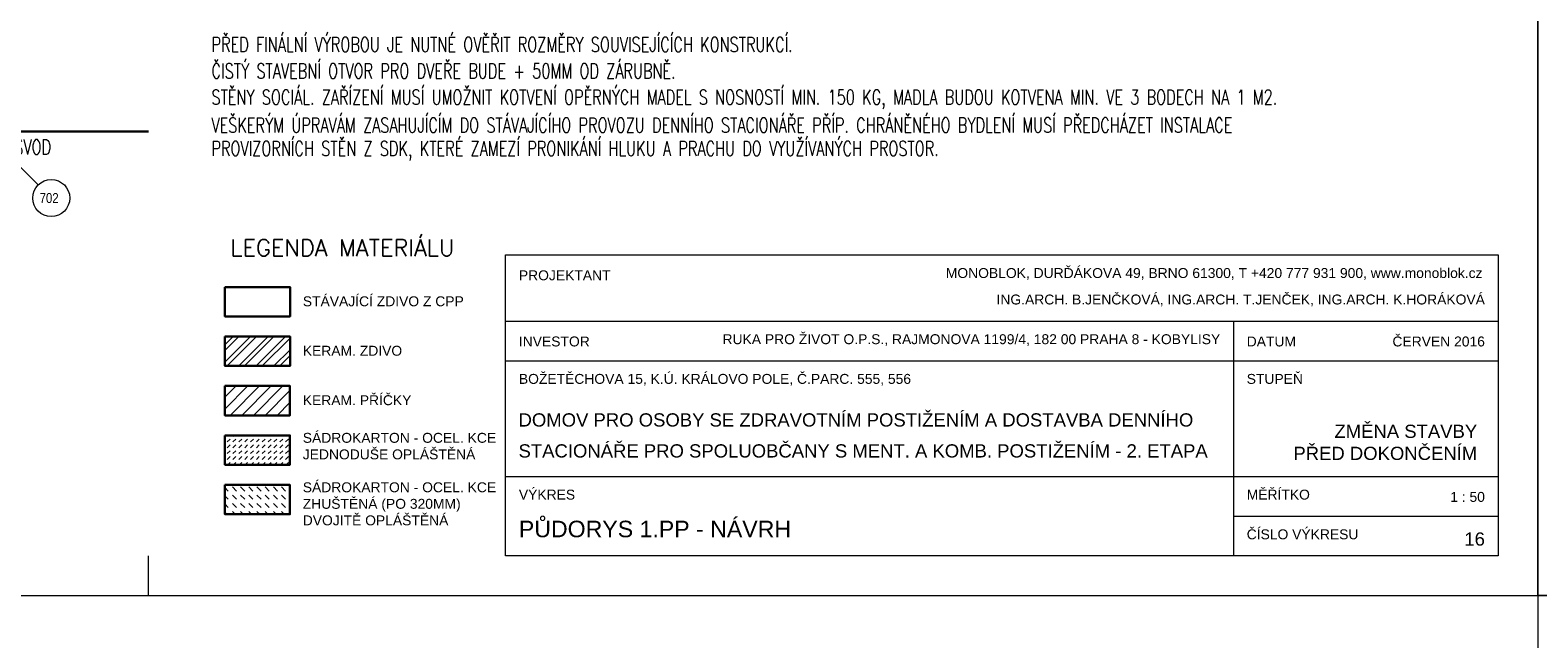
# Model space of a CAD drawing. Header units: millimetres. Extents: x -300958 to -108039, y 30118 to 292543.
# Tile 66 of 256: x -279626 to -268233, y 112355 to 116955. Entities that reach past the tile are written whole.
import ezdxf
from ezdxf.enums import TextEntityAlignment as Align

# ---------------------------------------------------------------- set-up
doc = ezdxf.new("R2010")
doc.units = ezdxf.units.MM
doc.header["$MEASUREMENT"] = 0
for name, color, linetype, lineweight in [('legenda', 7, 'Continuous', 13), ('Materiály', 1, 'Continuous', 13), ('navrh', 1, 'Continuous', 9), ('popis', 7, 'Continuous', 9), ('PSV', 7, 'Continuous', 13), ('RAMECEK', 7, 'Continuous', 0), ('walls', 7, 'Continuous', 13)]:
    doc.layers.add(name, color=color, linetype=linetype, lineweight=lineweight)
doc.styles.add('GENERATED_STYLE_8', font='arial.ttf')
doc.styles.add('STYLE-0', font='ARIALN.TTF')
doc.styles.add('Style-Arial', font='arial.ttf')

# ---------------------------------------------------------------- blocks, each defined once
blk = doc.blocks.new('*U49')
at = {"layer": 'RAMECEK', "linetype": 'Continuous', "lineweight": 0}
blk.add_line((5250, -11138), (5250, -10838), dxfattribs=at)
at = {"layer": 'RAMECEK', "linetype": 'Continuous', "lineweight": 0, "flags": 128}
blk.add_lwpolyline([(-15750, -11138), (15750, -11138), (15750, 11137), (-15750, 11137)], close=True, dxfattribs=at)

msp = doc.modelspace()

# ---------------------------------------------------------------- hatches: boundary and pattern name
at = {"layer": 'Materiály', "linetype": 'Continuous', "lineweight": 0}
h = msp.add_hatch(dxfattribs=at)
h.set_pattern_fill('ANSI32', color=256, scale=250, style=0)
h.set_pattern_definition([(45, (-63000, 0), (-66.29126, 66.29126), []), (45, (-62955.81, 0), (-66.29126, 66.29126), [])])
h.paths.add_polyline_path([(-278154.4, 114417.9), (-277662.2, 114417.9), (-277662.2, 114639.8), (-278154.4, 114639.8)])
at = {"layer": 'Materiály', "linetype": 'Continuous'}
h = msp.add_hatch(dxfattribs=at)
h.set_pattern_fill('ANSI31', color=256, scale=500, style=0)
h.set_pattern_definition([(45, (-63000, 0), (-44.194174, 44.194174), [])])
h.paths.add_polyline_path([(-277662.3, 114266.1), (-278154.5, 114266.1), (-278154.5, 114044.2), (-277662.3, 114044.2)])
h = msp.add_hatch(dxfattribs=at)
h.set_pattern_fill('DASH', color=256, scale=250, angle=45, style=0)
h.set_pattern_definition([(45, (-63000, -22275), (4e-15, 44.194174), [31.25, -31.25])])
h.paths.add_polyline_path([(-277662.4, 113670.5), (-277662.4, 113892.4), (-278154.6, 113892.4), (-278154.6, 113670.5)])
h = msp.add_hatch(dxfattribs=at)
h.set_pattern_fill('DASH', color=256, scale=350, angle=135, style=0)
h.set_pattern_definition([(135, (-63000, -22275), (-61.871843, 4e-15), [43.75, -43.75])])
h.paths.add_polyline_path([(-278154.6, 113518.7), (-278154.6, 113296.8), (-277662.5, 113296.8), (-277662.5, 113518.7)])

# ---------------------------------------------------------------- linework, layer by layer
at = {"layer": 'legenda', "linetype": 'Continuous'}
for p, q in [((-276032.6, 114757.2), (-268532.6, 114757.2)), ((-270532.6, 114757.2), (-270532.6, 112982.5)), ((-276032.6, 114457.2), (-268532.6, 114457.2)), ((-276032.6, 113582.5), (-268532.6, 113582.5)), ((-270532.6, 113282.5), (-268532.6, 113282.5))]:
    msp.add_line(p, q, dxfattribs=at)
at = {"layer": 'legenda', "linetype": 'Continuous', "flags": 128}
msp.add_lwpolyline([(-268532.6, 112982.5), (-276032.6, 112982.5), (-276032.6, 115257.2), (-268532.6, 115257.2)], close=True, dxfattribs=at)
at = {"layer": 'navrh', "linetype": 'Continuous', "lineweight": 30, "flags": 128}
for points in [[(-278154.4, 114639.8), (-277662.2, 114639.8), (-277662.2, 114417.9), (-278154.4, 114417.9)], [(-278154.5, 114266.1), (-277662.3, 114266.1), (-277662.3, 114044.2), (-278154.5, 114044.2)], [(-278154.6, 113892.4), (-277662.4, 113892.4), (-277662.4, 113670.5), (-278154.6, 113670.5)], [(-278154.6, 113518.7), (-277662.5, 113518.7), (-277662.5, 113296.8), (-278154.6, 113296.8)]]:
    msp.add_lwpolyline(points, close=True, dxfattribs=at)
at = {"layer": 'PSV', "linetype": 'Continuous', "lineweight": 0}
msp.add_line((-279564.3, 115786.7), (-279892.6, 116115), dxfattribs=at)
msp.add_circle((-279466.5, 115686.4), 140.1, dxfattribs=at)
at = {"layer": 'RAMECEK', "linetype": 'Continuous', "lineweight": 0, "flags": 128}
msp.add_lwpolyline([(-268232.6, 87932.5), (-236732.6, 87932.5), (-236732.6, 112682.5), (-268232.6, 112682.5)], close=True, dxfattribs=at)
at = {"layer": 'walls', "linetype": 'Continuous', "lineweight": 30}
msp.add_line((-279782.6, 116190), (-278732.6, 116190), dxfattribs=at)
at = {"layer": 'walls', "linetype": 'Continuous', "lineweight": 30, "flags": 128}
msp.add_lwpolyline([(-278154.4, 115013.5), (-277662.2, 115013.5), (-277662.2, 114791.6), (-278154.4, 114791.6)], close=True, dxfattribs=at)

# ---------------------------------------------------------------- block references
at = {"layer": 'RAMECEK', "linetype": 'Continuous', "lineweight": 0}
for p in [(-283982.6, 123820), (-252482.6, 123820)]:
    msp.add_blockref('*U49', p, dxfattribs=at)

# ---------------------------------------------------------------- texts
at = {"layer": 'legenda', "linetype": 'Continuous', "lineweight": 0}
for s, insert, char_height, attachment_point, rotation, line_spacing_factor, style in [('{\\Fromans|c0;\\W0.71429;P\\Fromans|c238;Ř\\Fromans|c0;ED FINÁLNÍ VÝROBOU JE NUTNÉ OV\\Fromans|c238;ĚŘ\\Fromans|c0;IT ROZM\\Fromans|c238;Ě\\Fromans|c0;RY SOUVISEJÍCÍCH KONSTRUKCÍ.\\W1; }', (-278255.5, 116846.3), 112, 4, 0.00116, 0.809677, 'Style-Arial'), ('{\\Fromans|c238;\\W0.71429;Č\\Fromans|c0;ISTÝ STAVEBNÍ OTVOR PRO DVE\\Fromans|c238;Ř\\Fromans|c0;E BUDE + 50MM OD ZÁRUBN\\Fromans|c238;Ě\\Fromans|c0;.\\W1; }', (-278255.5, 116646.3), 112, 4, 0.00116, 0.809677, 'Style-Arial'), ('{\\Fromans|c0;\\W0.71429;ST\\Fromans|c238;Ě\\Fromans|c0;NY SOCIÁL. ZA\\Fromans|c238;Ř\\Fromans|c0;ÍZENÍ MUSÍ UMOŽNIT KOTVENÍ OP\\Fromans|c238;Ě\\Fromans|c0;RNÝCH MADEL S NOSNOSTÍ MIN. 150 KG\\Fromans|c238;, \\Fromans|c0;MADLA BUDOU KOTVENA MIN. VE 3 BODECH NA 1 M2.}', (-278255.5, 116431.5), 112, 4, 0.00116, 0.812929, 'Style-Arial'), ('{\\Fromans|c238;\\W0.7143;VEŠKERÝM ÚPRAVÁM ZASAHUJÍCÍM DO STÁVAJÍCÍHO PROVOZU DENNÍHO STACIONÁŘE PŘÍP. CHRÁNĚNÉHO BYDLENÍ MUSÍ PŘEDCHÁZET INSTALACE }', (-278255.9, 116237.8), 112, 4, 0.00116, 0.809677, 'Style-Arial'), ('{\\Fromans|c238;\\W0.7143;PROVIZORNÍCH STĚN Z SDK, KTERÉ ZAMEZÍ PRONIKÁNÍ HLUKU A PRACHU DO VYUŽÍVANÝCH PROSTOR.}', (-278255.9, 116043.7), 112, 4, 0.00116, 0.809677, 'Style-Arial'), ('\\Fromans.shx;LEGENDA MATERIÁLU', (-277265.8, 115310.5), 125, 5, 0.00406, 0.809677, 'GENERATED_STYLE_8')]:
    msp.add_mtext(s, dxfattribs=dict(at, insert=insert, char_height=char_height, attachment_point=attachment_point, rotation=rotation, line_spacing_factor=line_spacing_factor, style=style))
at = {"layer": 'legenda', "linetype": 'Continuous', "lineweight": 0, "style": 'GENERATED_STYLE_8'}
for s, insert, char_height, width, attachment_point in [('\\A1;PROJEKTANT  ', (-275932.6, 115140), 75, 1711.466, 1), ('MONOBLOK, DURĎÁKOVA 49, BRNO 61300, T +420 777 931 900, www.monoblok.cz', (-268650.9, 115157.2), 75, 4311.61, 3), ('STÁVAJÍCÍ ZDIVO Z CPP', (-277565.4, 114943.6), 75, 1711.466, 1), ('ING.ARCH. B.JENČKOVÁ, ING.ARCH. T.JENČEK, ING.ARCH. K.HORÁKOVÁ', (-268632.6, 114957.2), 75, 5486.569, 3), ('\\A1;INVESTOR', (-275932.6, 114640), 75, 1711.466, 1), ('RUKA PRO ŽIVOT O.P.S., RAJMONOVA 1199/4, 182 00 PRAHA 8 - KOBYLISY', (-270632.6, 114657.2), 75, 3880.28, 3), ('\\A1;DATUM', (-270432.6, 114640), 75, 689.424, 1), ('ČERVEN 2016', (-268632.6, 114640), 75, 828.958, 3), ('KERAM. ZDIVO', (-277565.5, 114569.9), 75, 1711.466, 1), ('BOŽETĚCHOVA 15, K.Ú. KRÁLOVO POLE, Č.PARC. 555, 556', (-275932.6, 114357.2), 75, 3474.693, 1), ('STUPEŇ', (-270432.6, 114357.2), 75, 945.177, 1), ('KERAM. PŘÍČKY', (-277565.6, 114196.2), 75, 1711.466, 1), ('SÁDROKARTON - OCEL. KCE JEDNODUŠE OPLÁŠTĚNÁ', (-277565.7, 113911.7), 75, 1711.466, 1), ('SÁDROKARTON - OCEL. KCE ZHUŠTĚNÁ (PO 320MM)\\PDVOJITĚ OPLÁŠTĚNÁ', (-277565.7, 113538), 75, 1711.466, 1), ('VÝKRES', (-275932.6, 113482.6), 75, 1711.466, 1), ('MĚŘÍTKO', (-270432.6, 113482.6), 75, 810.571, 1), ('1 : 50', (-268632.6, 113465.3), 75, 828.957, 3), ('PŮDORYS 1.PP - NÁVRH', (-275932.7, 113121.1), 125, 4195.239, 7), ('ČÍSLO VÝKRESU', (-270432.6, 113182.6), 75, 931.717, 1), ('16', (-268632.6, 113159.6), 100, 828.958, 3)]:
    msp.add_mtext(s, dxfattribs=dict(at, insert=insert, char_height=char_height, width=width, attachment_point=attachment_point))
at = {"layer": 'popis', "linetype": 'Continuous', "insert": (-279745.8, 116071.9), "char_height": 112, "attachment_point": 4, "rotation": 0.00116, "line_spacing_factor": 0.765173, "style": 'Style-Arial'}
msp.add_mtext('{\\Fromans|c238;\\W0.71429;SVOD}', dxfattribs=at)
at = {"layer": 'popis', "linetype": 'Continuous', "lineweight": 0, "char_height": 100, "style": 'GENERATED_STYLE_8'}
for s, insert, width, attachment_point in [('DOMOV PRO OSOBY SE ZDRAVOTNÍM POSTIŽENÍM A DOSTAVBA DENNÍHO', (-275935.2, 113958.2), 5612.613, 7), ('ZMĚNA STAVBY \\PPŘED DOKONČENÍM', (-268690.8, 113705.5), 1841.776, 9), ('STACIONÁŘE PRO SPOLUOBČANY S MENT. A KOMB. POSTIŽENÍM - 2. ETAPA', (-275935.2, 113724.1), 5612.613, 7)]:
    msp.add_mtext(s, dxfattribs=dict(at, insert=insert, width=width, attachment_point=attachment_point))
at = {"layer": 'PSV', "linetype": 'Continuous', "lineweight": 0, "style": 'STYLE-0'}
msp.add_text('702', height=75, dxfattribs=at).set_placement((-279482.4, 115686.4), align=Align.MIDDLE_CENTER)

doc.saveas('drawing.dxf')
